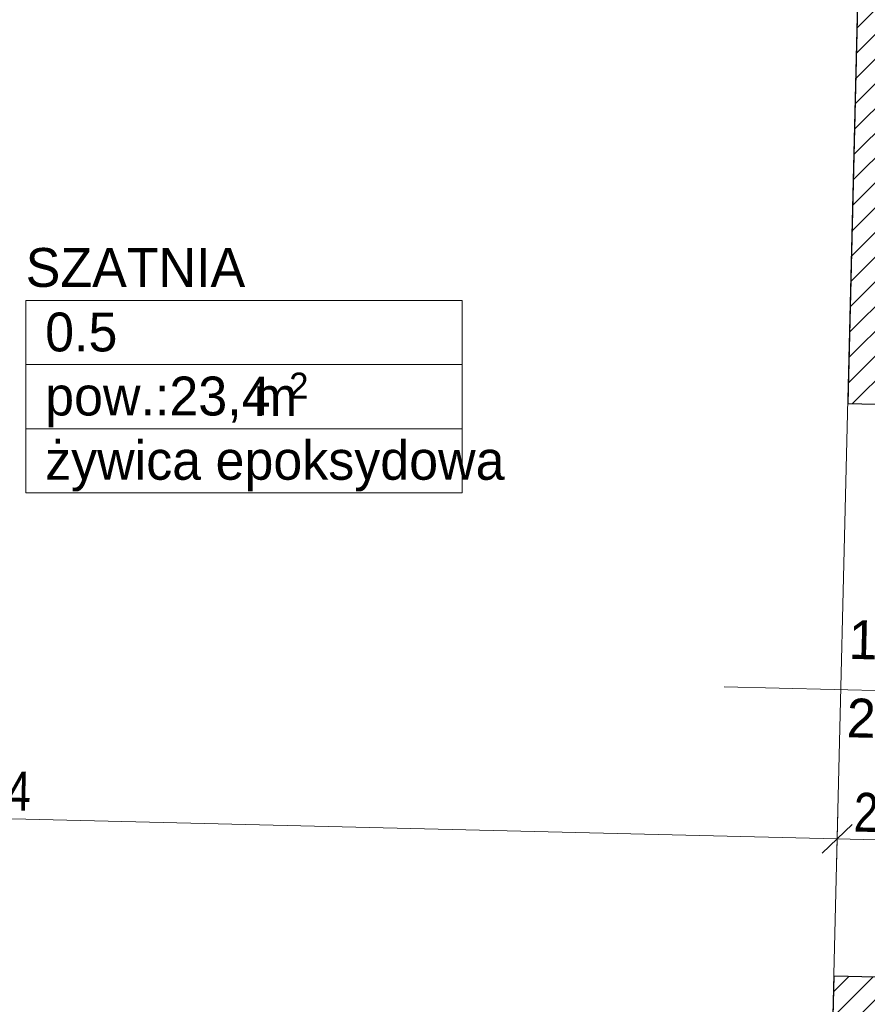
# Model space of a CAD drawing. Header units: millimetres. Extents: x 172139 to 266886, y 98118 to 138225.
# Tile 62 of 123: x 210056 to 212236, y 117549 to 120080. Entities that reach past the tile are written whole.
import ezdxf
from ezdxf.enums import TextEntityAlignment as Align

# ---------------------------------------------------------------- set-up
doc = ezdxf.new("R2010")
doc.units = ezdxf.units.MM
doc.header["$MEASUREMENT"] = 0
doc.linetypes.add('Wipeout_Contour', pattern=[1000, 0, -1000])
for name, color, linetype, lineweight, true_color in [('Metryczki pomieszczeń ArchiCADa_Nr_pióra__20', 7, 'Continuous', 13, 0xb00000), ('PRZEBUDOWA_WYBURZENIA_DZIAŁOWE_Nr_pióra__48', 7, 'Continuous', 15, 0xa80f02), ('PRZEBUDOWA_WYBURZENIA_OPIS_Nr_pióra__20', 7, 'Continuous', 13, 0xb00000), ('Znaczniki drzwi ArchiCADa_Nr_pióra__20', 7, 'Continuous', 13, 0xb00000)]:
    doc.layers.add(name, color=color, linetype=linetype, lineweight=lineweight, true_color=true_color)
for name, color, linetype in [('PRZEBUDOWA_WYBURZENIA_DZIAŁOWE', 7, 'Continuous'), ('PRZEBUDOWA_WYBURZENIA_OPIS', 7, 'Continuous'), ('STREFA_WYBURZENIA', 7, 'Continuous'), ('Znaczniki drzwi ArchiCADa', 7, 'Continuous')]:
    doc.layers.add(name, color=color, linetype=linetype)
for name, color, linetype, lineweight in [('PRZEBUDOWA_WYBURZENIA_DZIAŁOWE_Nr_pióra__27', 7, 'Continuous', 25), ('STREFA_WYBURZENIA_Nr_pióra__121', 255, 'Continuous', 0), ('Znaczniki drzwi ArchiCADa_Nr_pióra__7', 7, 'Continuous', 13)]:
    doc.layers.add(name, color=color, linetype=linetype, lineweight=lineweight)
doc.styles.add('GENERATED_STYLE_1', font='txt')
doc.styles.add('GENERATED_STYLE_2', font='txt')
doc.linetypes.add('X', pattern='A,0,[1,20231130_A.01.3_WYBURZENIA1.Shx,S=2.380952,R=0,X=0,Y=0],-300,0', length=300)
doc.dimstyles.new('GENERATED_STYLE__1', dxfattribs={"dimtxt": 100, "dimasz": 71.25, "dimexe": 0.18, "dimexo": 0, "dimgap": 0.09, "dimtad": 1, "dimdec": 0, "dimlfac": 0.1, "dimzin": 0, "dimdsep": 46, "dimtxsty": 'GENERATED_STYLE_1', "dimblk": 'ARROWHEAD_6', "dimblk1": 'ARROWHEAD_6', "dimblk2": 'ARROWHEAD_6', "dimcen": 0.09, "dimclrd": 256, "dimclre": 256, "dimclrt": 256, "dimadec": 1, "dimazin": 0, "dimtfac": 1, "dimtdec": 4, "dimtmove": 0, "dimatfit": 3, "dimfxl": 0, "dimtolj": 1, "dimtzin": 0, "dimarcsym": 0})
pattern_1 = [(45, (0, 0), (-31.819804, 31.819804), [])]

# ---------------------------------------------------------------- blocks, each defined once
blk = doc.blocks.new('SZATNIA_0.5_5', base_point=(210633, 119193.6))
at = {"layer": 'Metryczki pomieszczeń ArchiCADa_Nr_pióra__20', "linetype": 'Continuous'}
for p, q in [((210071.4, 119358.3), (211194.5, 119358.3)), ((210071.4, 119193.6), (210071.4, 119358.3)), ((211194.5, 119358.3), (211194.5, 119193.6)), ((211194.5, 119193.6), (210071.4, 119193.6)), ((210071.4, 119193.6), (211194.5, 119193.6)), ((210071.4, 119028.9), (210071.4, 119193.6)), ((211194.5, 119193.6), (211194.5, 119028.9)), ((211194.5, 119028.9), (210071.4, 119028.9)), ((210071.4, 119028.9), (211194.5, 119028.9)), ((210071.4, 118864.2), (210071.4, 119028.9)), ((211194.5, 119028.9), (211194.5, 118864.2)), ((211194.5, 118864.2), (210071.4, 118864.2))]:
    blk.add_line(p, q, dxfattribs=at)
at = {"layer": 'Metryczki pomieszczeń ArchiCADa_Nr_pióra__20'}
for tag, height, style, p in [('ROOM_NAME', 100, 'GENERATED_STYLE_2', (210071.4, 119493.4)), ('ROOM_NUMBER', 100, 'GENERATED_STYLE_1', (210121.4, 119327.5)), ('ROOM_AREA', 100, 'GENERATED_STYLE_1', (210121.4, 119162.8)), ('DUMMY_385', 100, 'GENERATED_STYLE_1', (210621.2, 119161.3)), ('DUMMY_386', 66.7, 'GENERATED_STYLE_1', (210749.2, 119173)), ('basec', 100, 'GENERATED_STYLE_1', (210121.4, 118997.6))]:
    blk.add_attdef(tag, text='', height=height, dxfattribs=dict(at, style=style)).set_placement(p, align=Align.TOP_LEFT)
blk = doc.blocks.new('Znacznik Wym 19_12')
at = {"layer": 'Znaczniki drzwi ArchiCADa_Nr_pióra__20', "linetype": 'Continuous'}
blk.add_line((0, -460), (0, 300), dxfattribs=at)
at = {"layer": 'Znaczniki drzwi ArchiCADa_Nr_pióra__7', "style": 'GENERATED_STYLE_1'}
for tag, rotation, p in [('AC_MarkerText_3', 270, (-182.4, 12.7)), ('AC_MarkerText_2', 270, (17.6, -51.3)), ('AC_MarkerText_5', 180, (-108.8, -192.9))]:
    blk.add_attdef(tag, text='', height=100, rotation=rotation, dxfattribs=at).set_placement(p, align=Align.BOTTOM_LEFT)
blk = doc.blocks.new('Ściana_122', base_point=(212106.6, 115831.2))
at = {"layer": 'PRZEBUDOWA_WYBURZENIA_DZIAŁOWE_Nr_pióra__48', "linetype": 'Continuous'}
h = blk.add_hatch(dxfattribs=at)
h.set_pattern_fill('Cegła_licówka', color=256, style=0, pattern_type=2)
h.set_pattern_definition(pattern_1)
h.paths.add_polyline_path([(212186.3, 119093.4), (212396.2, 119088.3), (212446.4, 121140.5), (212236.4, 121145.6)])
h = blk.add_hatch(dxfattribs=at)
h.set_pattern_fill('Cegła_licówka', color=256, style=0, pattern_type=2)
h.set_pattern_definition(pattern_1)
h.paths.add_polyline_path([(212106.6, 115831.2), (212316.5, 115826.1), (212360.3, 117617), (212150.3, 117622.1)])
at = {"layer": 'PRZEBUDOWA_WYBURZENIA_DZIAŁOWE_Nr_pióra__27', "linetype": 'X'}
for p, q in [((212186.3, 119093.4), (212396.2, 119088.3)), ((212150.3, 117622.1), (212360.3, 117617))]:
    blk.add_line(p, q, dxfattribs=at)
at = {"layer": 'PRZEBUDOWA_WYBURZENIA_DZIAŁOWE_Nr_pióra__27', "linetype": 'X', "flags": 128}
for points in [[(212236.4, 121145.6), (212186.3, 119093.4)], [(212150.3, 117622.1), (212106.6, 115831.2)]]:
    blk.add_lwpolyline(points, dxfattribs=at)
at = {"layer": 'Znaczniki drzwi ArchiCADa', "color": 14, "lineweight": 13, "true_color": 0xb00000}
ref = blk.add_blockref('Znacznik Wym 19_12', (212168.3, 118357.8), dxfattribs=dict(at, rotation=88.60010297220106))
ref.add_attrib('AC_MarkerText_2', '147', dxfattribs={"layer": 'Znaczniki drzwi ArchiCADa_Nr_pióra__7', "color": 7, "height": 100, "rotation": 358.6001, "style": 'GENERATED_STYLE_1'}).set_placement((212186.7, 118407.3), align=Align.BOTTOM_LEFT)
ref.add_attrib('AC_MarkerText_3', '207', dxfattribs={"layer": 'Znaczniki drzwi ArchiCADa_Nr_pióra__7', "color": 7, "height": 100, "rotation": 358.6001, "style": 'GENERATED_STYLE_1'}).set_placement((212181.8, 118205.7), align=Align.BOTTOM_LEFT)
blk = doc.blocks.new('*D491')
at = {"layer": 'PRZEBUDOWA_WYBURZENIA_OPIS_Nr_pióra__20', "linetype": 'Continuous'}
for p, q in [((207815.7, 118010.1), (207819.2, 118150.7)), ((207855.8, 118117), (207779, 118043.9)), ((207761.2, 118081.8), (207817.4, 118080.4)), ((207817.4, 118080.4), (212158.9, 117974.3)), ((212157.2, 117904), (212160.6, 118044.6)), ((212197.3, 118010.9), (212120.5, 117937.8)), ((212158.9, 117974.3), (212368.9, 117969.2))]:
    blk.add_line(p, q, dxfattribs=at)
at = {"color": 254, "linetype": 'Wipeout_Contour', "lineweight": 0, "ltscale": 963682.492444}
blk.add_wipeout([(209892.7, 118049.7), (210084.6, 118045), (210087.1, 118145), (209895.1, 118149.7)], dxfattribs=at).dxf.layer = 'PRZEBUDOWA_WYBURZENIA_OPIS'
at = {"layer": 'PRZEBUDOWA_WYBURZENIA_OPIS_Nr_pióra__20', "insert": (209892.7, 118049.7), "char_height": 100, "attachment_point": 7, "rotation": 358.6001, "style": 'GENERATED_STYLE_1'}
blk.add_mtext('\\A1;{\\fArial Narrow|b0|i0|c238|p34;434}', dxfattribs=at)
blk = doc.blocks.new('ARROWHEAD_6')
at = {"color": 0, "linetype": 'Continuous', "lineweight": 0}
for p, q in [((-0.5, -0.5), (0.5, 0.5)), ((0, 0), (-1, 0))]:
    blk.add_line(p, q, dxfattribs=at)
blk = doc.blocks.new('*D492')
at = {"layer": 'PRZEBUDOWA_WYBURZENIA_OPIS_Nr_pióra__20', "linetype": 'Continuous'}
for p, q in [((212367.1, 117898.9), (212370.6, 118039.5)), ((212197.3, 118010.9), (212120.5, 117937.8)), ((212407.3, 118005.8), (212330.5, 117932.6)), ((212158.9, 117974.3), (212368.9, 117969.2)), ((212368.9, 117969.2), (216264, 117874))]:
    blk.add_line(p, q, dxfattribs=at)
at = {"color": 254, "linetype": 'Wipeout_Contour', "lineweight": 0, "ltscale": 971518.763225}
blk.add_wipeout([(212200.4, 117993.3), (212328.4, 117990.2), (212330.8, 118090.2), (212202.8, 118093.3)], dxfattribs=at).dxf.layer = 'PRZEBUDOWA_WYBURZENIA_OPIS'
at = {"layer": 'PRZEBUDOWA_WYBURZENIA_OPIS_Nr_pióra__20', "insert": (212200.4, 117993.3), "char_height": 100, "attachment_point": 7, "rotation": 358.6001, "style": 'GENERATED_STYLE_1'}
blk.add_mtext('\\A1;{\\fArial Narrow|b0|i0|c238|p34;21}', dxfattribs=at)

msp = doc.modelspace()

# ---------------------------------------------------------------- linework, layer by layer
at = {"layer": 'STREFA_WYBURZENIA_Nr_pióra__121', "linetype": 'Continuous', "flags": 128}
msp.add_lwpolyline([(207849, 121145.6), (207797.8, 116236.5), (208691.7, 116252), (208697.2, 115577.1), (209091.2, 115577.1), (209976.4, 115577.1), (211746.9, 115577.1), (211743.7, 115852.7), (212106.6, 115831.2), (212236.4, 121145.6), (211814.9, 121145.6), (211814.9, 121057.6), (210781.3, 121057.6), (210781.3, 121145.6)], close=True, dxfattribs=at)

# ---------------------------------------------------------------- block references
at = {"layer": 'PRZEBUDOWA_WYBURZENIA_DZIAŁOWE'}
msp.add_blockref('Ściana_122', (212106.6, 115831.2), dxfattribs=at)
at = {"layer": 'STREFA_WYBURZENIA', "color": 14, "linetype": 'Continuous', "lineweight": 13, "true_color": 0xb00000}
ref = msp.add_blockref('SZATNIA_0.5_5', (210633, 119193.6), dxfattribs=at)
ref.add_attrib('ROOM_NAME', 'SZATNIA', dxfattribs={"layer": 'Metryczki pomieszczeń ArchiCADa_Nr_pióra__20', "color": 14, "true_color": 0xb00000, "height": 100, "style": 'GENERATED_STYLE_2'}).set_placement((210071.4, 119493.4), align=Align.TOP_LEFT)
ref.add_attrib('ROOM_NUMBER', '0.5', dxfattribs={"layer": 'Metryczki pomieszczeń ArchiCADa_Nr_pióra__20', "color": 14, "true_color": 0xb00000, "height": 100, "style": 'GENERATED_STYLE_1'}).set_placement((210121.4, 119327.5), align=Align.TOP_LEFT)
ref.add_attrib('ROOM_AREA', 'pow.:23,4', dxfattribs={"layer": 'Metryczki pomieszczeń ArchiCADa_Nr_pióra__20', "color": 14, "true_color": 0xb00000, "height": 100, "style": 'GENERATED_STYLE_1'}).set_placement((210121.4, 119162.8), align=Align.TOP_LEFT)
ref.add_attrib('basec', 'żywica epoksydowa', dxfattribs={"layer": 'Metryczki pomieszczeń ArchiCADa_Nr_pióra__20', "color": 14, "true_color": 0xb00000, "height": 100, "style": 'GENERATED_STYLE_1'}).set_placement((210121.4, 118997.6), align=Align.TOP_LEFT)
ref.add_attrib('DUMMY_385', ' m', dxfattribs={"layer": 'Metryczki pomieszczeń ArchiCADa_Nr_pióra__20', "color": 14, "true_color": 0xb00000, "height": 100, "style": 'GENERATED_STYLE_1'}).set_placement((210621.2, 119161.3), align=Align.TOP_LEFT)
ref.add_attrib('DUMMY_386', '2', dxfattribs={"layer": 'Metryczki pomieszczeń ArchiCADa_Nr_pióra__20', "color": 14, "true_color": 0xb00000, "height": 66.7, "style": 'GENERATED_STYLE_1'}).set_placement((210749.2, 119173), align=Align.TOP_LEFT)

# ---------------------------------------------------------------- next in the draw order: dimensions: what is measured, and where the dimension line sits
at = {"layer": 'PRZEBUDOWA_WYBURZENIA_OPIS', "color": 14, "linetype": 'Continuous', "lineweight": 13, "true_color": 0xb00000}
dim = msp.add_linear_dim(base=(212158.9, 117974.3), p1=(207816.7, 118050.1), p2=(212150.3, 117622.1), angle=358.6001, dimstyle='GENERATED_STYLE__1', dxfattribs=at)
dim.commit()
dim.dimension.update_dxf_attribs({"geometry": '*D491', "text_midpoint": (210007.7, 118096.9), "dimtype": 160, "text_rotation": 358.6001})

# ---------------------------------------------------------------- next in the draw order: dimensions: what is measured, and where the dimension line sits
dim = msp.add_linear_dim(base=(212368.9, 117969.2), p1=(212150.3, 117622.1), p2=(212360.3, 117617), angle=358.6001, dimstyle='GENERATED_STYLE__1', dxfattribs=at)
dim.commit()
dim.dimension.update_dxf_attribs({"geometry": '*D492', "text_midpoint": (212277.5, 118041.5), "dimtype": 160, "text_rotation": 358.6001})

doc.saveas('drawing.dxf')
